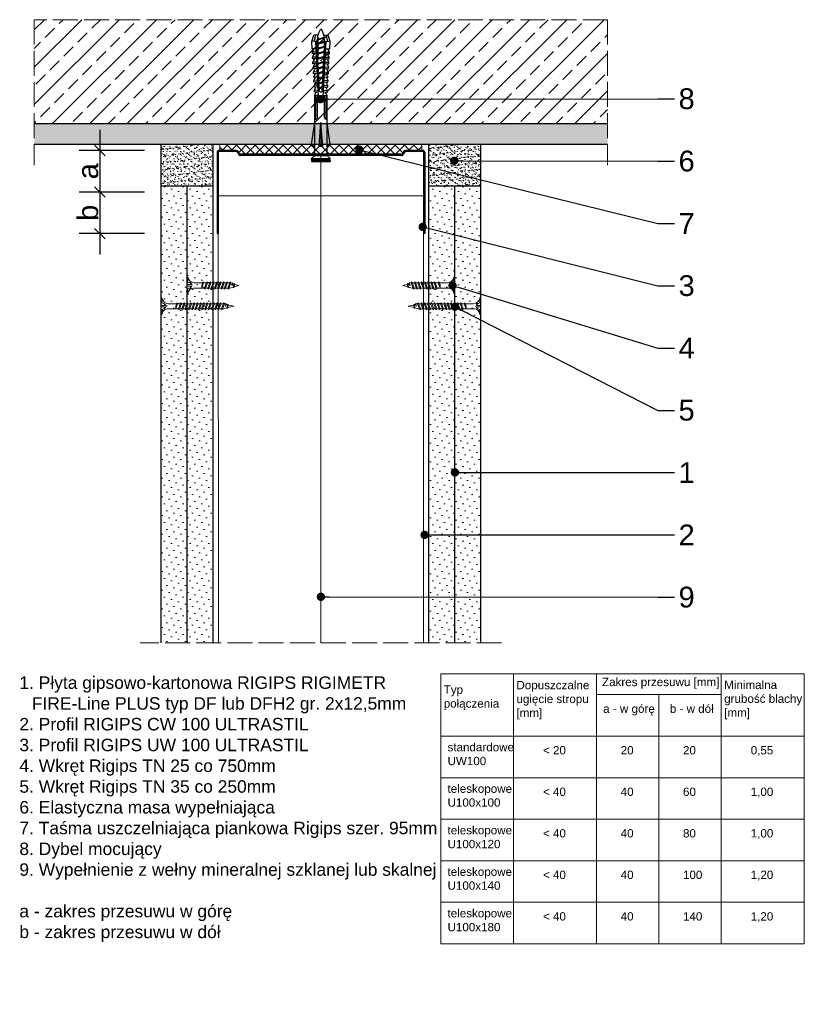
# Model space of a CAD drawing. Header units: millimetres. Extents: x 2784 to 3161, y 592 to 1066.
import ezdxf
from ezdxf import colors
from ezdxf.entities.mleader import LeaderData, LeaderLine
from ezdxf.math import Vec2, Vec3

# ---------------------------------------------------------------- set-up
doc = ezdxf.new("R2010")
doc.units = ezdxf.units.MM
doc.linetypes.add('ACAD_ISO02W100', pattern=[15, 12, -3])
for name, color, linetype, lineweight in [('_ISOVER WELNA', 7, 'BATTING', 9), ('_RIGIPS AKCESORIA', 7, 'Continuous', 18), ('_RIGIPS G-K', 7, 'Continuous', 25), ('_RIGIPS PROFIL', 7, 'Continuous', 18), ('KRESKOWANIE', 7, 'Continuous', 9), ('OPISY', 7, 'Continuous', 9), ('PRZERYWANA', 7, 'ACAD_ISO02W100', 9), ('WYMIARY', 7, 'Continuous', 25)]:
    doc.layers.add(name, color=color, linetype=linetype, lineweight=lineweight)
doc.styles.get("Standard").update_dxf_attribs({"font": 'arial.ttf'})
doc.linetypes.add('BATTING', pattern='A,0.00254,-2.54,[134,ltypeshp.shx,S=2.54,R=0,X=-2.54,Y=0],-5.08,[134,ltypeshp.shx,S=2.54,R=180,X=2.54,Y=0],-2.54', length=10.16254)
doc.dimstyles.new('Rigips', dxfattribs={"dimtxt": 10, "dimasz": 5, "dimexe": 10, "dimexo": 5, "dimtad": 1, "dimtxsty": 'Standard', "dimblk": 'OBLIQUE', "dimcen": 2.5, "dimdle": 10, "dimadec": 0, "dimazin": 0, "dimtfac": 1, "dimtmove": 0, "dimatfit": 3, "dimldrblk": 'DOT', "dimfxl": 1, "dimarcsym": 0})

# ---------------------------------------------------------------- blocks, each defined once
blk = doc.blocks.new('UW 100 ULTRASTIL')
h = blk.add_hatch()
h.set_pattern_fill('ANSI31', color=256, scale=0.5, style=0)
h.paths.add_polyline_path([(166.82, 2.35), (89.14, 2.35, 0.286951), (88.24, 1.79), (87.91, 1.11, -0.286951), (87.01, 0.55), (78.78, 0.55, -0.414214), (78.53, 0.8), (78.53, 40), (77.98, 40), (77.98, 0.8, 0.414214), (78.78, 0), (87.35, 0, 0.286951), (88.25, 0.56), (88.58, 1.24, -0.286951), (89.48, 1.8), (166.48, 1.8, -0.286951), (167.38, 1.24), (167.71, 0.56, 0.286951), (168.61, 0), (177.18, 0, 0.414214), (177.98, 0.8), (177.98, 40), (177.43, 40), (177.43, 0.8, -0.414214), (177.18, 0.55), (168.95, 0.55, -0.286951), (168.05, 1.11), (167.72, 1.79, 0.286951)])
for p, q in [((77.98, 0.8), (77.98, 40)), ((77.98, 40), (78.53, 40)), ((78.53, 0.8), (78.53, 40)), ((177.43, 0.8), (177.43, 40)), ((177.98, 40), (177.43, 40)), ((177.98, 0.8), (177.98, 40)), ((78.78, 0.55), (87.01, 0.55)), ((78.78, 0), (87.35, 0)), ((87.91, 1.11), (88.24, 1.79)), ((88.25, 0.56), (88.58, 1.24)), ((89.14, 2.35), (166.82, 2.35)), ((89.48, 1.8), (166.48, 1.8)), ((167.71, 0.56), (167.38, 1.24)), ((168.05, 1.11), (167.72, 1.79)), ((168.61, 0), (177.18, 0)), ((168.95, 0.55), (177.18, 0.55))]:
    blk.add_line(p, q)
for centre, radius, start, end in [((78.78, 0.8), 0.8, 180, 270), ((78.78, 0.8), 0.25, 180, 270), ((87.01, 1.55), 1, 270, 334.0435), ((87.35, 1), 1, 270, 334.0435), ((89.14, 1.35), 1, 90, 154.0435), ((89.48, 0.8), 1, 90, 154.0435), ((166.48, 0.8), 1, 25.9565, 90), ((166.82, 1.35), 1, 25.9565, 90), ((168.61, 1), 1, 205.9565, 270), ((168.95, 1.55), 1, 205.9565, 270), ((177.18, 0.8), 0.8, 270, 0), ((177.18, 0.8), 0.25, 270, 0)]:
    blk.add_arc(centre, radius, start, end)
blk = doc.blocks.new('TN 25')
at = {"layer": '_RIGIPS AKCESORIA'}
for p, q in [((0, -0.84), (0, 7.16)), ((0, 7.16), (0.46, 7.16)), ((0.46, 4.78), (0, 4.78)), ((0.46, 7.16), (0.46, 4.78)), ((8.47, 4.46), (8.79, 5)), ((8.79, 5), (9.93, 2.01)), ((10.1, 4.46), (10.41, 5)), ((10.41, 5), (11.56, 2.01)), ((11.67, 4.46), (11.99, 5)), ((11.99, 5), (13.14, 2.01)), ((13.21, 4.46), (13.52, 5)), ((13.52, 5), (14.67, 2.01)), ((14.8, 4.46), (15.12, 5)), ((15.12, 5), (16.26, 2.01)), ((16.42, 4.46), (16.73, 5)), ((16.73, 5), (17.88, 2.01)), ((17.99, 4.46), (18.31, 5)), ((18.31, 5), (19.45, 2.01)), ((19.68, 4.46), (20, 5)), ((20, 5), (21.14, 2.01)), ((0, 3.5), (1.77, 3.5)), ((0, 2.83), (1.77, 2.83)), ((0.46, 1.64), (0, 1.64)), ((0.46, -0.84), (0.46, 1.64)), ((1.77, 3.5), (1.77, 4.2)), ((1.77, 2.83), (1.77, 2.18)), ((3.02, 4.46), (8.47, 4.46)), ((7.49, 2.01), (3.55, 2.01)), ((7.12, 4.46), (7.12, 3.18)), ((8.03, 2.01), (7.12, 4.46)), ((7.12, 3.18), (7.65, 1.53)), ((7.65, 1.53), (8.03, 2.01)), ((9.41, 2.01), (8.03, 2.01)), ((9.61, 1.51), (8.47, 4.46)), ((9, 4.46), (10.1, 4.46)), ((9.93, 2.01), (9.61, 1.51)), ((11.04, 2.01), (9.93, 2.01)), ((11.23, 1.51), (10.1, 4.46)), ((10.62, 4.46), (11.67, 4.46)), ((11.56, 2.01), (11.23, 1.51)), ((12.61, 2.01), (11.56, 2.01)), ((12.81, 1.51), (11.67, 4.46)), ((12.2, 4.46), (13.21, 4.46)), ((13.14, 2.01), (12.81, 1.51)), ((14.15, 2.01), (13.14, 2.01)), ((14.34, 1.51), (13.21, 4.46)), ((13.73, 4.46), (14.8, 4.46)), ((14.67, 2.01), (14.34, 1.51)), ((15.74, 2.01), (14.67, 2.01)), ((15.94, 1.51), (14.8, 4.46)), ((15.33, 4.46), (16.42, 4.46)), ((16.26, 2.01), (15.94, 1.51)), ((17.36, 2.01), (16.26, 2.01)), ((17.55, 1.51), (16.42, 4.46)), ((16.94, 4.46), (17.99, 4.46)), ((17.88, 2.01), (17.55, 1.51)), ((18.93, 2.01), (17.88, 2.01)), ((19.13, 1.51), (17.99, 4.46)), ((18.52, 4.46), (19.68, 4.46)), ((19.45, 2.01), (19.13, 1.51)), ((19.45, 2.01), (20.62, 2.01)), ((20.82, 1.51), (19.68, 4.46)), ((20.21, 4.46), (20.7, 4.46)), ((20.7, 4.46), (22.28, 3.98)), ((21.14, 2.01), (20.82, 1.51)), ((21.14, 2.01), (21.81, 2.12)), ((21.85, 1.83), (21.67, 3.28)), ((21.67, 3.28), (22.14, 2.4)), ((22.14, 2.4), (21.85, 1.83)), ((22.7, 2.36), (22.14, 2.4)), ((22.28, 3.98), (22.56, 4.37)), ((22.7, 2.36), (22.28, 3.98)), ((22.56, 4.37), (23.03, 2.71)), ((23.03, 2.71), (22.7, 2.36)), ((22.71, 3.85), (25, 3.24)), ((25, 3.24), (23.03, 2.71)), ((0, -0.84), (0.46, -0.84))]:
    blk.add_line(p, q, dxfattribs=at)
for centre, major_axis, ratio, start_param, end_param in [((3.09, 7.67), (0.17, 3.2), 0.826134, 1.773653, 3.180586), ((-0.04, 0.9), (0, 3.93), 0.848176, -0.720942, -0.151112), ((3.37, -1.57), (0.28, 3.57), 0.832181, 0.035984, 1.430787), ((-2.73, 15.91), (0, 14.76), 0.848176, 3.399396, 3.475072), ((0.59, 4.62), (0, 2.81), 0.848176, 3.475072, 3.862535), ((1.66, 3.18), (0, 0.895), 0.848176, -1.552777, -0.720942), ((1.66, 3.18), (0, 0.895), 0.848176, 3.862535, 4.730408)]:
    blk.add_ellipse(centre, major_axis=major_axis, ratio=ratio, start_param=start_param, end_param=end_param, dxfattribs=at)
blk = doc.blocks.new('TN 35')
at = {"layer": '_RIGIPS AKCESORIA'}
for p, q in [((0, -0.84), (0, 7.16)), ((0, 7.16), (0.46, 7.16)), ((0.46, 4.78), (0, 4.78)), ((0.46, 7.16), (0.46, 4.78)), ((8.47, 4.46), (8.79, 5)), ((8.79, 5), (9.93, 2.01)), ((10.1, 4.46), (10.41, 5)), ((10.41, 5), (11.56, 2.01)), ((11.67, 4.46), (11.99, 5)), ((11.99, 5), (13.14, 2.01)), ((13.21, 4.46), (13.52, 5)), ((13.52, 5), (14.67, 2.01)), ((14.8, 4.46), (15.12, 5)), ((15.12, 5), (16.26, 2.01)), ((16.42, 4.46), (16.73, 5)), ((16.73, 5), (17.88, 2.01)), ((17.99, 4.46), (18.31, 5)), ((18.31, 5), (19.45, 2.01)), ((19.57, 4.46), (19.88, 5)), ((19.88, 5), (21.03, 2.01)), ((21.14, 4.46), (21.46, 5)), ((21.46, 5), (22.6, 2.01)), ((22.72, 4.46), (23.03, 5)), ((23.03, 5), (24.18, 2.01)), ((24.29, 4.46), (24.61, 5)), ((24.61, 5), (25.75, 2.01)), ((25.87, 4.46), (26.18, 5)), ((26.18, 5), (27.33, 2.01)), ((27.44, 4.46), (27.76, 5)), ((27.76, 5), (28.9, 2.01)), ((29.13, 4.46), (29.45, 5)), ((29.45, 5), (30.59, 2.01)), ((0, 3.5), (1.77, 3.5)), ((0, 2.83), (1.77, 2.83)), ((0.46, 1.64), (0, 1.64)), ((0.46, -0.84), (0.46, 1.64)), ((1.77, 3.5), (1.77, 4.2)), ((1.77, 2.83), (1.77, 2.18)), ((3.02, 4.46), (8.47, 4.46)), ((7.49, 2.01), (3.55, 2.01)), ((7.12, 4.46), (7.12, 3.18)), ((8.03, 2.01), (7.12, 4.46)), ((7.12, 3.18), (7.65, 1.53)), ((7.65, 1.53), (8.03, 2.01)), ((9.41, 2.01), (8.03, 2.01)), ((9.61, 1.51), (8.47, 4.46)), ((9, 4.46), (10.1, 4.46)), ((9.93, 2.01), (9.61, 1.51)), ((11.04, 2.01), (9.93, 2.01)), ((11.23, 1.51), (10.1, 4.46)), ((10.62, 4.46), (11.67, 4.46)), ((11.56, 2.01), (11.23, 1.51)), ((12.61, 2.01), (11.56, 2.01)), ((12.81, 1.51), (11.67, 4.46)), ((12.2, 4.46), (13.21, 4.46)), ((13.14, 2.01), (12.81, 1.51)), ((14.15, 2.01), (13.14, 2.01)), ((14.34, 1.51), (13.21, 4.46)), ((13.73, 4.46), (14.8, 4.46)), ((14.67, 2.01), (14.34, 1.51)), ((15.74, 2.01), (14.67, 2.01)), ((15.94, 1.51), (14.8, 4.46)), ((15.33, 4.46), (16.42, 4.46)), ((16.26, 2.01), (15.94, 1.51)), ((17.36, 2.01), (16.26, 2.01)), ((17.55, 1.51), (16.42, 4.46)), ((16.94, 4.46), (17.99, 4.46)), ((17.88, 2.01), (17.55, 1.51)), ((18.93, 2.01), (17.84, 2.01)), ((19.13, 1.51), (17.99, 4.46)), ((18.52, 4.46), (19.57, 4.46)), ((19.45, 2.01), (19.13, 1.51)), ((20.51, 2.01), (19.41, 2.01)), ((20.7, 1.51), (19.57, 4.46)), ((20.09, 4.46), (21.14, 4.46)), ((21.03, 2.01), (20.7, 1.51)), ((22.08, 2.01), (20.99, 2.01)), ((22.28, 1.51), (21.14, 4.46)), ((21.67, 4.46), (22.72, 4.46)), ((22.6, 2.01), (22.28, 1.51)), ((23.66, 2.01), (22.56, 2.01)), ((23.85, 1.51), (22.72, 4.46)), ((23.24, 4.46), (24.29, 4.46)), ((24.18, 2.01), (23.85, 1.51)), ((25.23, 2.01), (24.14, 2.01)), ((25.43, 1.51), (24.29, 4.46)), ((24.81, 4.46), (25.87, 4.46)), ((25.75, 2.01), (25.43, 1.51)), ((26.81, 2.01), (25.71, 2.01)), ((27, 1.51), (25.87, 4.46)), ((26.39, 4.46), (27.44, 4.46)), ((27.33, 2.01), (27, 1.51)), ((28.38, 2.01), (27.33, 2.01)), ((28.58, 1.51), (27.44, 4.46)), ((27.96, 4.46), (29.13, 4.46)), ((28.9, 2.01), (28.58, 1.51)), ((28.9, 2.01), (30.07, 2.01)), ((30.27, 1.51), (29.13, 4.46)), ((29.65, 4.46), (30.15, 4.46)), ((30.15, 4.46), (31.73, 3.98)), ((30.59, 2.01), (30.27, 1.51)), ((30.59, 2.01), (31.26, 2.12)), ((31.3, 1.83), (31.12, 3.28)), ((31.12, 3.28), (31.59, 2.4)), ((31.59, 2.4), (31.3, 1.83)), ((32.15, 2.36), (31.59, 2.4)), ((31.73, 3.98), (32.01, 4.37)), ((32.15, 2.36), (31.73, 3.98)), ((32.01, 4.37), (32.48, 2.71)), ((32.48, 2.71), (32.15, 2.36)), ((32.16, 3.85), (35, 3.24)), ((35, 3.24), (32.48, 2.71)), ((0, -0.84), (0.46, -0.84))]:
    blk.add_line(p, q, dxfattribs=at)
for centre, major_axis, ratio, start_param, end_param in [((3.09, 7.67), (0.17, 3.2), 0.826134, 1.773653, 3.180586), ((-0.04, 0.9), (0, 3.93), 0.848176, -0.720942, -0.151112), ((3.37, -1.57), (0.28, 3.57), 0.832181, 0.035984, 1.430787), ((-2.73, 15.91), (0, 14.76), 0.848176, 3.399396, 3.475072), ((0.59, 4.62), (0, 2.81), 0.848176, 3.475072, 3.862535), ((1.66, 3.18), (0, 0.895), 0.848176, -1.552777, -0.720942), ((1.66, 3.18), (0, 0.895), 0.848176, 3.862535, 4.730408)]:
    blk.add_ellipse(centre, major_axis=major_axis, ratio=ratio, start_param=start_param, end_param=end_param, dxfattribs=at)
blk = doc.blocks.new('kolek rozprezny komplet 60')
for p, q in [((390.66, 217.01), (390.76, 218.91)), ((393.75, 218.75), (390.71, 217.96)), ((393.81, 219.85), (390.76, 218.91)), ((393.68, 217.35), (393.81, 219.85)), ((397.41, 219.66), (393.81, 219.85)), ((397.31, 217.76), (397.41, 219.66)), ((399, 219.58), (397.82, 218.98)), ((398.9, 217.68), (399, 219.58)), ((399.8, 219.54), (399, 219.58)), ((399.7, 217.64), (399.8, 219.54)), ((401.4, 219.45), (400.22, 218.85)), ((401.3, 217.56), (401.4, 219.45)), ((402.2, 219.41), (401.4, 219.45)), ((402.1, 217.51), (402.2, 219.41)), ((403.8, 219.33), (402.61, 218.72)), ((403.7, 217.43), (403.8, 219.33)), ((404.6, 219.29), (403.8, 219.33)), ((404.5, 217.39), (404.6, 219.29)), ((406.19, 219.2), (405.01, 218.6)), ((406.09, 217.3), (406.19, 219.2)), ((406.99, 219.16), (406.19, 219.2)), ((406.89, 217.26), (406.99, 219.16)), ((408.59, 219.08), (407.41, 218.47)), ((408.49, 217.18), (408.59, 219.08)), ((409.39, 219.03), (408.59, 219.08)), ((409.29, 217.14), (409.39, 219.03)), ((410.99, 218.95), (409.8, 218.35)), ((410.89, 217.05), (410.99, 218.95)), ((412.59, 218.87), (411.4, 218.26)), ((412.49, 216.97), (412.59, 218.87)), ((413.38, 218.82), (412.59, 218.87)), ((413.28, 216.93), (413.38, 218.82)), ((414.98, 218.74), (413.8, 218.14)), ((414.88, 216.84), (414.98, 218.74)), ((415.78, 218.7), (414.98, 218.74)), ((415.68, 216.8), (415.78, 218.7)), ((417.38, 218.62), (416.2, 218.01)), ((417.28, 216.72), (417.38, 218.62)), ((418.18, 218.57), (417.38, 218.62)), ((418.08, 216.68), (418.18, 218.57)), ((419.78, 218.49), (418.59, 217.89)), ((419.68, 216.59), (419.78, 218.49)), ((448.67, 218.45), (419.77, 218.45)), ((443.47, 219.95), (432.8, 218.45)), ((443.47, 218.45), (443.47, 219.95)), ((443.47, 219.95), (444.34, 218.45)), ((450.17, 219.95), (448.67, 218.45)), ((448.67, 218.45), (448.67, 212.45)), ((450.17, 219.95), (450.17, 210.95)), ((450.67, 219.95), (450.17, 219.95)), ((450.67, 219.95), (450.67, 210.95)), ((450.67, 219.35), (451.17, 219.95)), ((451.17, 219.95), (451.67, 219.95)), ((451.17, 219.95), (451.17, 210.95)), ((451.67, 219.95), (451.67, 210.95)), ((393.15, 216.88), (390.66, 217.01)), ((393.15, 214.02), (390.66, 213.89)), ((390.66, 213.89), (390.76, 211.99)), ((391.67, 216.95), (392.67, 216.95)), ((392.67, 216.95), (391.67, 213.95)), ((391.67, 213.95), (391.71, 213.45)), ((391.71, 213.45), (392.07, 213.95)), ((392.67, 216.95), (392.07, 213.95)), ((393.07, 216.95), (392.07, 213.95)), ((392.07, 213.95), (393.67, 213.95)), ((392.67, 216.95), (393.04, 217.45)), ((393.07, 216.95), (393.04, 217.45)), ((393.07, 216.95), (394.67, 216.95)), ((394.67, 216.95), (393.67, 213.95)), ((393.67, 213.95), (393.7, 213.55)), ((417.38, 216.11), (393.68, 217.35)), ((417.38, 214.79), (393.68, 213.55)), ((393.68, 213.55), (393.81, 211.05)), ((420.47, 216.55), (393.71, 217.95)), ((420.47, 214.35), (393.71, 212.95)), ((393.78, 213.55), (394.07, 213.95)), ((394.67, 216.95), (394.07, 213.95)), ((395.07, 216.95), (394.07, 213.95)), ((394.07, 213.95), (396.07, 213.95)), ((394.67, 216.95), (394.92, 217.29)), ((395.07, 216.95), (395.05, 217.28)), ((395.07, 216.95), (397.07, 216.95)), ((397.07, 216.95), (396.07, 213.95)), ((396.07, 213.95), (396.09, 213.67)), ((396.28, 213.68), (396.47, 213.95)), ((397.07, 216.95), (396.47, 213.95)), ((397.47, 216.95), (396.47, 213.95)), ((396.47, 213.95), (398.47, 213.95)), ((397.07, 216.95), (397.23, 217.17)), ((397.47, 216.95), (397.46, 217.16)), ((397.47, 216.95), (399.47, 216.95)), ((397.67, 217.14), (397.71, 217.74)), ((397.67, 213.76), (397.71, 213.16)), ((398.47, 217.1), (398.5, 217.7)), ((399.47, 216.95), (398.47, 213.95)), ((398.47, 213.95), (398.48, 213.8)), ((398.47, 213.8), (398.5, 213.2)), ((398.77, 213.81), (398.87, 213.95)), ((399.47, 216.95), (398.87, 213.95)), ((399.87, 216.95), (398.87, 213.95)), ((398.87, 213.95), (400.87, 213.95)), ((399.47, 216.95), (399.55, 217.05)), ((399.87, 216.95), (399.87, 217.03)), ((399.87, 216.95), (401.38, 216.95)), ((400.07, 217.02), (400.1, 217.62)), ((400.07, 213.88), (400.1, 213.28)), ((400.87, 216.98), (400.9, 217.58)), ((401.87, 216.92), (400.87, 213.95)), ((400.87, 213.95), (400.88, 213.92)), ((400.87, 213.92), (400.9, 213.32)), ((401.87, 216.92), (401.27, 213.95)), ((402.26, 216.9), (401.27, 213.95)), ((401.27, 213.95), (401.38, 213.95)), ((401.27, 213.94), (401.27, 213.95)), ((402.1, 213.39), (402.2, 211.49)), ((402.47, 216.89), (402.5, 217.49)), ((402.47, 214.01), (402.5, 213.41)), ((403.27, 216.85), (403.3, 217.45)), ((403.27, 214.05), (403.3, 213.45)), ((404.22, 216.8), (403.31, 214.05)), ((404.24, 216.8), (403.7, 214.07)), ((403.7, 213.47), (403.8, 211.57)), ((404.62, 216.78), (403.72, 214.07)), ((404.5, 213.51), (404.6, 211.62)), ((404.86, 216.77), (404.9, 217.37)), ((404.86, 214.13), (404.9, 213.53)), ((405.66, 216.73), (405.69, 217.32)), ((405.66, 214.17), (405.69, 213.58)), ((406.58, 216.68), (405.75, 214.18)), ((406.09, 213.6), (406.19, 211.7)), ((406.62, 216.68), (406.12, 214.2)), ((406.98, 216.66), (406.16, 214.2)), ((406.89, 213.64), (406.99, 211.74)), ((407.26, 216.64), (407.29, 217.24)), ((407.26, 214.26), (407.29, 213.66)), ((408.06, 216.6), (408.09, 217.2)), ((408.06, 214.3), (408.09, 213.7)), ((408.94, 216.55), (408.19, 214.31)), ((408.49, 213.72), (408.59, 211.82)), ((408.99, 216.55), (408.55, 214.33)), ((409.34, 216.53), (408.6, 214.33)), ((409.29, 213.76), (409.39, 211.87)), ((409.66, 216.52), (409.69, 217.12)), ((409.66, 214.38), (409.69, 213.79)), ((410.46, 216.47), (410.49, 217.07)), ((410.46, 214.43), (410.49, 213.83)), ((411.3, 216.43), (410.64, 214.44)), ((410.89, 213.85), (410.99, 211.95)), ((411.37, 216.43), (410.98, 214.45)), ((411.69, 216.41), (411.04, 214.46)), ((412.05, 216.39), (412.09, 216.99)), ((412.05, 214.51), (412.09, 213.91)), ((412.49, 213.93), (412.59, 212.03)), ((412.85, 216.35), (412.89, 216.95)), ((412.85, 214.55), (412.89, 213.95)), ((413.66, 216.31), (413.08, 214.56)), ((413.28, 213.97), (413.38, 212.08)), ((413.75, 216.3), (413.4, 214.58)), ((414.05, 216.29), (413.49, 214.58)), ((414.45, 216.27), (414.48, 216.86)), ((414.45, 214.64), (414.48, 214.04)), ((414.88, 214.06), (414.98, 212.16)), ((415.25, 216.22), (415.28, 216.82)), ((415.25, 214.68), (415.28, 214.08)), ((416.02, 216.18), (415.52, 214.69)), ((415.68, 214.1), (415.78, 212.2)), ((416.12, 216.18), (415.83, 214.71)), ((416.41, 216.16), (415.93, 214.71)), ((417.28, 214.18), (417.38, 212.29)), ((418.22, 215.58), (418.01, 214.95)), ((418.08, 214.22), (418.18, 212.33)), ((419.68, 214.31), (419.78, 212.41)), ((430.17, 217.15), (419.71, 217.15)), ((430.17, 213.75), (419.71, 213.75)), ((431.37, 217.95), (419.75, 217.95)), ((420.47, 217.15), (420.47, 213.75)), ((420.67, 217.15), (420.67, 213.75)), ((420.87, 217.15), (420.87, 213.75)), ((444.34, 216.37), (432.8, 215.45)), ((432.8, 215.45), (443.47, 215.45)), ((444.34, 214.53), (432.8, 215.45)), ((444.34, 216.37), (443.47, 215.45)), ((444.34, 214.53), (443.47, 215.45)), ((444.34, 214.53), (444.34, 216.37)), ((448.67, 216.95), (448.67, 213.95)), ((393.75, 212.15), (390.71, 212.94)), ((393.81, 211.05), (390.76, 211.99)), ((397.41, 211.24), (393.81, 211.05)), ((397.31, 213.14), (397.41, 211.24)), ((399, 211.32), (397.82, 211.93)), ((398.9, 213.22), (399, 211.32)), ((399.8, 211.36), (399, 211.32)), ((399.7, 213.26), (399.8, 211.36)), ((401.4, 211.45), (400.22, 212.05)), ((401.3, 213.35), (401.4, 211.45)), ((402.2, 211.49), (401.4, 211.45)), ((403.8, 211.57), (402.61, 212.18)), ((404.6, 211.62), (403.8, 211.57)), ((406.19, 211.7), (405.01, 212.3)), ((406.99, 211.74), (406.19, 211.7)), ((408.59, 211.82), (407.41, 212.43)), ((409.39, 211.87), (408.59, 211.82)), ((410.99, 211.95), (409.8, 212.55)), ((412.59, 212.03), (411.4, 212.64)), ((413.38, 212.08), (412.59, 212.03)), ((414.98, 212.16), (413.8, 212.76)), ((415.78, 212.2), (414.98, 212.16)), ((417.38, 212.29), (416.2, 212.89)), ((418.18, 212.33), (417.38, 212.29)), ((419.78, 212.41), (418.59, 213.01)), ((431.37, 212.95), (419.75, 212.95)), ((448.67, 212.45), (419.77, 212.45)), ((443.47, 210.95), (432.8, 212.45)), ((443.47, 212.45), (443.47, 210.95)), ((443.47, 210.95), (444.34, 212.45)), ((450.17, 210.95), (448.67, 212.45)), ((450.67, 210.95), (450.17, 210.95)), ((450.67, 211.55), (451.17, 210.95)), ((451.17, 210.95), (451.67, 210.95))]:
    blk.add_line(p, q)
for centre, radius, start, end in [((397.68, 219.24), 0.3, 177, 297), ((400.08, 219.12), 0.3, 177, 297), ((402.48, 218.99), 0.3, 177, 297), ((404.87, 218.87), 0.3, 177, 297), ((407.27, 218.74), 0.3, 177, 297), ((409.67, 218.61), 0.3, 177, 297), ((411.27, 218.53), 0.3, 177, 297), ((413.66, 218.41), 0.3, 177, 297), ((416.06, 218.28), 0.3, 177, 297), ((418.46, 218.15), 0.3, 177, 297), ((430.17, 218.45), 1.3, 270, 0), ((393.41, 206.24), 10.85, 99.2038, 121.9083), ((393.41, 224.66), 10.85, 238.0917, 260.7962), ((393.65, 216.85), 0.5, 87, 177), ((393.65, 214.05), 0.5, 183, 273), ((417.55, 215.45), 0.682, 255.8604, 104.1386), ((422.67, 216.95), 1, 90, 168.463), ((422.67, 213.95), 1, 191.537, 270), ((430.17, 212.45), 1.3, 0, 90), ((397.68, 211.66), 0.3, 63, 183), ((400.08, 211.78), 0.3, 63, 183), ((402.48, 211.91), 0.3, 63, 183), ((404.87, 212.03), 0.3, 63, 183), ((407.27, 212.16), 0.3, 63, 183), ((409.67, 212.29), 0.3, 63, 183), ((411.27, 212.37), 0.3, 63, 183), ((413.66, 212.5), 0.3, 63, 183), ((416.06, 212.62), 0.3, 63, 183), ((418.46, 212.75), 0.3, 63, 183)]:
    blk.add_arc(centre, radius, start, end)
blk = doc.blocks.new('_Dot')
at = {"color": 0, "linetype": 'ByBlock', "lineweight": -2}
blk.add_line((-0.5, 0), (-1, 0), dxfattribs=at)
at = {"color": 0, "linetype": 'ByBlock', "const_width": 0.5}
blk.add_lwpolyline([(-0.25, 0, 1), (0.25, 0, 1)], format="xyb", close=True, dxfattribs=at)
blk = doc.blocks.new('_Oblique')
at = {"color": 0, "linetype": 'ByBlock', "lineweight": -2}
blk.add_line((-0.5, -0.5), (0.5, 0.5), dxfattribs=at)
blk = doc.blocks.new('*D20')
at = {"layer": 'Defpoints', "color": 0, "transparency": 16777216}
for p in [(2848.81, 1003.07), (2822.34, 983.07), (2848.81, 983.07)]:
    blk.add_point(p, dxfattribs=at)
at = {"layer": 'WYMIARY', "color": 0, "lineweight": -2, "transparency": 16777216}
for p, q in [((2822.34, 1013.07), (2822.34, 973.07)), ((2843.81, 1003.07), (2812.34, 1003.07)), ((2843.81, 983.07), (2812.34, 983.07))]:
    blk.add_line(p, q, dxfattribs=at)
at = {"layer": 'WYMIARY', "color": 0, "lineweight": -2, "transparency": 16777216, "xscale": 5, "yscale": 5, "zscale": 5}
for p, rotation in [((2822.34, 1003.07), 90), ((2822.34, 983.07), 270)]:
    blk.add_blockref('_Oblique', p, dxfattribs=dict(at, rotation=rotation))
at = {"layer": 'WYMIARY', "color": 0, "transparency": 16777216, "insert": (2816.63, 993.07), "char_height": 10, "attachment_point": 5, "rotation": 90}
blk.add_mtext('a', dxfattribs=at)
blk = doc.blocks.new('*D21')
at = {"layer": 'Defpoints', "color": 0, "transparency": 16777216}
for p in [(2848.81, 983.07), (2822.34, 963.07), (2848.81, 963.07)]:
    blk.add_point(p, dxfattribs=at)
at = {"layer": 'WYMIARY', "color": 0, "lineweight": -2, "transparency": 16777216}
for p, q in [((2822.34, 993.07), (2822.34, 953.07)), ((2843.81, 983.07), (2812.34, 983.07)), ((2843.81, 963.07), (2812.34, 963.07))]:
    blk.add_line(p, q, dxfattribs=at)
at = {"layer": 'WYMIARY', "color": 0, "lineweight": -2, "transparency": 16777216, "xscale": 5, "yscale": 5, "zscale": 5}
for p, rotation in [((2822.34, 983.07), 90), ((2822.34, 963.07), 270)]:
    blk.add_blockref('_Oblique', p, dxfattribs=dict(at, rotation=rotation))
at = {"layer": 'WYMIARY', "color": 0, "transparency": 16777216, "insert": (2816.63, 973.07), "char_height": 10, "attachment_point": 5, "rotation": 90}
blk.add_mtext('b', dxfattribs=at)

msp = doc.modelspace()

# ---------------------------------------------------------------- hatches: boundary and pattern name
at = {"layer": 'KRESKOWANIE'}
h = msp.add_hatch(dxfattribs=at)
h.set_pattern_fill('ANSI33', color=256, scale=2, angle=180, style=0)
h.set_pattern_definition([(225, (652, 4e-12), (8.980256, -8.980256), []), (225, (643.02, 4e-12), (8.980256, -8.980256), [6.35, -3.175])])
h.paths.add_polyline_path([(3066.775, 1066.068), (2790.775, 1066.068), (2790.775, 1016.068), (3066.775, 1016.068)])
h = msp.add_hatch(dxfattribs=at)
h.set_pattern_fill('AR-SAND', color=256, scale=0.1, style=0)
h.set_pattern_definition([(37.5, (326, -308.061), (-0.160003, 4.8941324), [0, -3.8608, 0, -4.318, 0, -4.1275]), (7.5, (326, -308.061), (4.495233, 7.168251), [0, -2.0828, 0, -3.4798, 0, -1.3335]), (327.5, (322.876, -308.061), (7.909924, 0.014372), [0, -1.27, 0, -4.572, 0, -5.969]), (317.5, (322.876, -308.061), (7.635565, 2.229293), [0, -0.635, 0, -2.9972, 0, -3.429])])
h.paths.add_polyline_path([(3066.775, 1016.068), (2790.775, 1016.068), (2790.775, 1006.068), (3066.775, 1006.068)])
h = msp.add_hatch(dxfattribs=at)
h.set_pattern_fill('AR-SAND', color=256, scale=0.05, style=0)
h.paths.add_polyline_path([(2876.775, 1006.068), (2851.775, 1006.068), (2851.775, 986.068), (2876.775, 986.068)])
h = msp.add_hatch(dxfattribs=at)
h.set_pattern_fill('ANSI37', color=256, angle=270, style=0)
h.set_pattern_definition([(315, (4879.5498, 2440.1966), (2.245064, 2.245064), []), (45, (4879.5498, 2440.1966), (-2.245064, 2.245064), [])])
h.paths.add_polyline_path([(2889.049, 1002.505), (2889.377, 1001.83, 0.2869508), (2890.277, 1001.268), (2967.273, 1001.268, 0.2869508), (2968.172, 1001.83), (2968.501, 1002.505, -0.2869508), (2969.4, 1003.068), (2977.375, 1003.068), (2977.375, 1006.068), (2880.175, 1006.068), (2880.175, 1003.068), (2888.15, 1003.068, -0.2869508)])
h = msp.add_hatch(dxfattribs=at)
h.set_pattern_fill('AR-SAND', color=256, scale=0.05, style=0)
h.paths.add_polyline_path([(3005.775, 1006.068), (2980.775, 1006.068), (2980.775, 986.068), (3005.775, 986.068)])
h = msp.add_hatch(dxfattribs=at)
h.set_pattern_fill('DOTS', color=256, scale=2, angle=225, style=0)
h.paths.add_polyline_path([(2864.275, 986.068), (2851.775, 986.068), (2851.775, 766.068), (2864.275, 766.068)])
h = msp.add_hatch(dxfattribs=at)
h.set_pattern_fill('DOTS', color=256, scale=2, angle=225, style=0)
h.paths.add_polyline_path([(2876.775, 986.068), (2864.275, 986.068), (2864.275, 766.068), (2876.775, 766.068)])
h = msp.add_hatch(dxfattribs=at)
h.set_pattern_fill('DOTS', color=256, scale=2, angle=225, style=0)
h.paths.add_polyline_path([(2993.275, 986.068), (2980.775, 986.068), (2980.775, 766.068), (2993.275, 766.068)])
h = msp.add_hatch(dxfattribs=at)
h.set_pattern_fill('DOTS', color=256, scale=2, angle=225, style=0)
h.paths.add_polyline_path([(3005.775, 986.068), (2993.275, 986.068), (2993.275, 766.068), (3005.775, 766.068)])

# ---------------------------------------------------------------- linework, layer by layer
for p, q in [((2790.775, 1016.068), (3066.775, 1016.068)), ((2790.775, 1006.068), (3066.775, 1006.068))]:
    msp.add_line(p, q)
at = {"layer": '_ISOVER WELNA', "ltscale": 4.8}
msp.add_line((2928.775, 766.068), (2928.775, 1000.718), dxfattribs=at)
at = {"layer": '_RIGIPS G-K'}
for p, q in [((2851.775, 1006.068), (2851.775, 766.068)), ((2876.775, 1006.068), (2876.775, 766.068)), ((2980.775, 766.068), (2980.775, 1006.068)), ((3005.775, 766.068), (3005.775, 1006.068)), ((2851.775, 986.068), (2876.775, 986.068)), ((2864.275, 986.068), (2864.275, 766.068)), ((2980.775, 986.068), (3005.775, 986.068)), ((2993.275, 766.068), (2993.275, 986.068))]:
    msp.add_line(p, q, dxfattribs=at)
at = {"layer": '_RIGIPS PROFIL', "lineweight": 9}
for p, q in [((2978.175, 766.068), (2978.225, 982.668)), ((2879.375, 981.268), (2978.175, 981.268)), ((2879.409, 766.068), (2879.375, 981.268))]:
    msp.add_line(p, q, dxfattribs=at)
at = {"layer": 'KRESKOWANIE'}
for p, q in [((2880.175, 1003.068), (2880.175, 1006.068)), ((2977.375, 1003.068), (2977.375, 1006.068))]:
    msp.add_line(p, q, dxfattribs=at)
at = {"layer": 'OPISY'}
for p, q in [((2986.451, 751.054), (2986.451, 621.054)), ((2986.451, 751.054), (3161.451, 751.054)), ((3021.451, 751.054), (3021.451, 621.054)), ((3061.451, 751.054), (3061.451, 621.054)), ((3121.451, 751.054), (3121.451, 621.054)), ((3161.451, 751.054), (3161.451, 621.054)), ((3061.451, 741.054), (3121.451, 741.054)), ((3091.451, 741.054), (3091.451, 621.054)), ((2986.451, 721.054), (3161.451, 721.054)), ((2986.451, 701.054), (3161.451, 701.054)), ((2986.451, 681.054), (3161.451, 681.054)), ((2986.451, 661.054), (3161.451, 661.054)), ((2986.451, 641.054), (3161.451, 641.054)), ((2986.451, 621.054), (3161.451, 621.054))]:
    msp.add_line(p, q, dxfattribs=at)
at = {"layer": 'PRZERYWANA'}
for p, q in [((3066.775, 1066.068), (2790.775, 1066.068)), ((2790.775, 1066.068), (2790.775, 996.068)), ((3066.775, 1066.068), (3066.775, 996.068)), ((3015.775, 766.068), (2841.775, 766.068))]:
    msp.add_line(p, q, dxfattribs=at)

# ---------------------------------------------------------------- block references
at = {"xscale": -1, "rotation": 90}
msp.add_blockref('kolek rozprezny komplet 60', (3144.225, 1449.392), dxfattribs=at)
at = {"rotation": 180}
msp.add_blockref('UW 100 ULTRASTIL', (3056.755, 1003.068), dxfattribs=at)
at = {"layer": '_RIGIPS AKCESORIA', "xscale": -1, "rotation": 180}
for name, p in [('TN 25', (2864.275, 941.311)), ('TN 35', (2851.775, 931.311))]:
    msp.add_blockref(name, p, dxfattribs=at)
at = {"layer": '_RIGIPS AKCESORIA', "rotation": 180}
for name, p in [('TN 25', (2993.275, 941.311)), ('TN 35', (3005.775, 931.311))]:
    msp.add_blockref(name, p, dxfattribs=at)

# ---------------------------------------------------------------- texts
at = {"layer": 'OPISY', "char_height": 6, "attachment_point": 1}
for s, insert, width in [('\\pi-6,l6;1. Płyta gipsowo-kartonowa RIGIPS RIGIMETR FIRE-Line PLUS typ DF lub DFH2 gr. 2x12,5mm \\P\\pi0,l0;2. Profil RIGIPS CW 100 ULTRASTIL\\P3. Profil RIGIPS UW 100 ULTRASTIL\\P4. Wkręt Rigips TN 25 co 750mm\\P5. Wkręt Rigips TN 35 co 250mm\\P6. Elastyczna masa wypełniająca\\P7. Taśma uszczelniająca piankowa Rigips szer. 95mm\\P8. Dybel mocujący\\P9. Wypełnienie z wełny mineralnej szklanej lub skalnej\\P\\Pa - zakres przesuwu w górę\\Pb - zakres przesuwu w dół', (2783.612, 749.823), 207.96631), ('\\pi-6,l6;{\\H0.66667x;Zakres przesuwu [mm]}', (3064.072, 749.14), 78.56187), ('{\\H0.66667x;Typ połączenia} ', (2987.889, 745.463), 28.51275), ('{\\H0.66667x;Dopuszczalne ugięcie stropu [mm]} ', (3022.889, 747.641), 38.56187), ('\\pt0;{\\H0.66667x;Minimalna grubość blachy} {\\H0.66667x;[mm]}', (3122.889, 747.76), 38.56187), ('\\pi-6,l6;{\\H0.66667x;a - w górę} ', (3064.636, 736.264), 78.56187), ('\\pi-6,l6;{\\H0.66667x;b - w dół} ', (3096.718, 736.264), 78.56187), ('{\\H0.66667x;standardowe UW100} ', (2989.716, 717.76), 38.56187), ('\\pi-6,l6;{\\H0.66667x;< 20} ', (3035.658, 716.264), 23.38705), ('\\pi-6,l6;{\\H0.66667x;20} ', (3073.064, 716.264), 23.38705), ('\\pi-6,l6;{\\H0.66667x;20} ', (3103.064, 716.264), 23.38705), ('\\pi-6,l6;{\\H0.66667x;0,55} ', (3135.658, 716.264), 23.38705), ('{\\H0.66667x;teleskopowe U100x100} ', (2989.716, 697.76), 38.56187), ('\\pi-6,l6;{\\H0.66667x;< 40} ', (3035.658, 696.264), 23.38705), ('\\pi-6,l6;{\\H0.66667x;40} ', (3073.064, 696.264), 23.38705), ('\\pi-6,l6;{\\H0.66667x;60} ', (3103.064, 696.264), 23.38705), ('\\pi-6,l6;{\\H0.66667x;1,00} ', (3135.658, 696.264), 23.38705), ('{\\H0.66667x;teleskopowe U100x120} ', (2989.716, 677.76), 38.56187), ('\\pi-6,l6;{\\H0.66667x;< 40} ', (3035.658, 676.264), 23.38705), ('\\pi-6,l6;{\\H0.66667x;40} ', (3073.064, 676.264), 23.38705), ('\\pi-6,l6;{\\H0.66667x;80} ', (3103.064, 676.264), 23.38705), ('\\pi-6,l6;{\\H0.66667x;1,00} ', (3135.658, 676.264), 23.38705), ('{\\H0.66667x;teleskopowe U100x140} ', (2989.716, 657.76), 38.56187), ('\\pi-6,l6;{\\H0.66667x;< 40} ', (3035.658, 656.264), 23.38705), ('\\pi-6,l6;{\\H0.66667x;40} ', (3073.064, 656.264), 23.38705), ('\\pi-6,l6;{\\H0.66667x;100} ', (3103.064, 656.264), 23.38705), ('\\pi-6,l6;{\\H0.66667x;1,20} ', (3135.658, 656.264), 23.38705), ('{\\H0.66667x;teleskopowe U100x180} ', (2989.716, 637.76), 38.56187), ('\\pi-6,l6;{\\H0.66667x;< 40} ', (3035.658, 636.264), 23.38705), ('\\pi-6,l6;{\\H0.66667x;40} ', (3073.064, 636.264), 23.38705), ('\\pi-6,l6;{\\H0.66667x;140} ', (3103.064, 636.264), 23.38705), ('\\pi-6,l6;{\\H0.66667x;1,20} ', (3135.658, 636.264), 23.38705)]:
    msp.add_mtext(s, dxfattribs=dict(at, insert=insert, width=width))

# ---------------------------------------------------------------- dimensions: what is measured, and where the dimension line sits
at = {"layer": 'WYMIARY'}
for base, p1, p2, text, picture, middle in [((2822.336, 983.068), (2848.806, 1003.068), (2848.806, 983.068), 'a', '*D20', (2816.629, 993.068)), ((2822.336, 963.068), (2848.806, 983.068), (2848.806, 963.068), 'b', '*D21', (2816.629, 973.068))]:
    dim = msp.add_linear_dim(base=base, p1=p1, p2=p2, angle=90, text=text, dimstyle='Rigips', dxfattribs=at)
    dim.commit()
    dim.dimension.update_dxf_attribs({"geometry": picture, "text_midpoint": middle})

# ---------------------------------------------------------------- leaders
at = {"layer": 'OPISY'}
ml = msp.add_multileader_mtext('Standard', dxfattribs=at)
ml.set_content('8', color=256)
ml.set_leader_properties()
ml.set_arrow_properties(name='DOT')
ml.build(insert=Vec2(0, 0))
ctx = ml.context
ctx.base_point, ctx.char_height, ctx.plane_origin = Vec3(3098.927, 1027.938), 10, Vec3(3002.633, 1099.768)
notes = []
notes.append((ctx, [(0, (1, 1, 0), (3090.927, 1027.938), (1, 0), 8, [(0, [(2928.528, 1027.8)], 0, [])])]))
ctx.mtext.insert, ctx.mtext.flow_direction = Vec3(3100.927, 1033.023), 5
ml = msp.add_multileader_mtext('Standard', dxfattribs=at)
ml.set_content('7', color=256)
ml.set_leader_properties()
ml.set_arrow_properties(name='DOT')
ml.build(insert=Vec2(0, 0))
ctx = ml.context
ctx.base_point, ctx.char_height, ctx.plane_origin = Vec3(3098.927, 967.938), 10, Vec3(3002.633, 1039.768)
notes.append((ctx, [(0, (1, 1, 0), (3090.927, 967.938), (1, 0), 8, [(0, [(2947.288, 1003.41)], 0, [])])]))
ctx.mtext.insert, ctx.mtext.flow_direction = Vec3(3100.927, 972.938), 5
ml = msp.add_multileader_mtext('Standard', dxfattribs=at)
ml.set_content('6', color=256)
ml.set_leader_properties()
ml.set_arrow_properties(name='DOT')
ml.build(insert=Vec2(0, 0))
ctx = ml.context
ctx.base_point, ctx.char_height, ctx.plane_origin = Vec3(3098.927, 997.938), 10, Vec3(3002.633, 1069.768)
notes.append((ctx, [(0, (1, 1, 0), (3090.927, 997.938), (1, 0), 8, [(0, [(2992.947, 998.108)], 0, [])])]))
ctx.mtext.insert, ctx.mtext.flow_direction = Vec3(3100.927, 1003.023), 5
ml = msp.add_multileader_mtext('Standard', dxfattribs=at)
ml.set_content('3', color=256)
ml.set_leader_properties()
ml.set_arrow_properties(name='DOT')
ml.build(insert=Vec2(0, 0))
ctx = ml.context
ctx.base_point, ctx.char_height, ctx.plane_origin = Vec3(3098.927, 937.938), 10, Vec3(3002.633, 1009.768)
notes.append((ctx, [(0, (1, 1, 0), (3090.927, 937.938), (1, 0), 8, [(0, [(2977.749, 966.295)], 0, [])])]))
ctx.mtext.insert, ctx.mtext.flow_direction = Vec3(3100.927, 943.027), 5
ml = msp.add_multileader_mtext('Standard', dxfattribs=at)
ml.set_content('4', color=256)
ml.set_leader_properties()
ml.set_arrow_properties(name='DOT')
ml.build(insert=Vec2(0, 0))
ctx = ml.context
ctx.base_point, ctx.char_height, ctx.plane_origin = Vec3(3098.927, 907.938), 10, Vec3(3002.633, 979.768)
notes.append((ctx, [(0, (1, 1, 0), (3090.927, 907.938), (1, 0), 8, [(0, [(2992.117, 938.063)], 0, [])])]))
ctx.mtext.insert, ctx.mtext.flow_direction = Vec3(3100.927, 912.938), 5
ml = msp.add_multileader_mtext('Standard', dxfattribs=at)
ml.set_content('5', color=256)
ml.set_leader_properties()
ml.set_arrow_properties(name='DOT')
ml.build(insert=Vec2(0, 0))
ctx = ml.context
ctx.base_point, ctx.char_height, ctx.plane_origin = Vec3(3098.927, 877.938), 10, Vec3(3002.633, 949.768)
notes.append((ctx, [(0, (1, 1, 0), (3090.927, 877.938), (1, 0), 8, [(0, [(2993.275, 927.813)], 0, [])])]))
ctx.mtext.insert, ctx.mtext.flow_direction = Vec3(3100.927, 883.023), 5
ml = msp.add_multileader_mtext('Standard', dxfattribs=at)
ml.set_content('1', color=256)
ml.set_leader_properties()
ml.set_arrow_properties(name='DOT')
ml.build(insert=Vec2(0, 0))
ctx = ml.context
ctx.base_point, ctx.char_height, ctx.plane_origin = Vec3(3098.927, 847.938), 10, Vec3(3002.633, 919.768)
notes.append((ctx, [(0, (1, 1, 0), (3090.927, 847.938), (1, 0), 8, [(0, [(2993.275, 848.047)], 0, [])])]))
ctx.mtext.insert, ctx.mtext.flow_direction = Vec3(3100.927, 852.938), 5
ml = msp.add_multileader_mtext('Standard', dxfattribs=at)
ml.set_content('2', color=256)
ml.set_leader_properties()
ml.set_arrow_properties(name='DOT')
ml.build(insert=Vec2(0, 0))
ctx = ml.context
ctx.base_point, ctx.char_height, ctx.plane_origin = Vec3(3098.927, 817.938), 10, Vec3(3002.633, 889.768)
notes.append((ctx, [(0, (1, 1, 0), (3090.927, 817.938), (1, 0), 8, [(0, [(2978.691, 817.979)], 0, [])])]))
ctx.mtext.insert, ctx.mtext.flow_direction = Vec3(3100.927, 822.938), 5
ml = msp.add_multileader_mtext('Standard', dxfattribs=at)
ml.set_content('9', color=256)
ml.set_leader_properties()
ml.set_arrow_properties(name='DOT')
ml.build(insert=Vec2(0, 0))
ctx = ml.context
ctx.base_point, ctx.char_height, ctx.plane_origin = Vec3(3098.927, 787.938), 10, Vec3(3002.633, 859.768)
notes.append((ctx, [(0, (1, 1, 0), (3090.927, 787.938), (1, 0), 8, [(0, [(2928.775, 788.142)], 0, [])])]))
ctx.mtext.insert, ctx.mtext.flow_direction = Vec3(3100.927, 793.023), 5
for ctx, leaders in notes:
    for number, flags, end, landing, length, lines in leaders:
        leader = LeaderData()
        leader.index, (leader.has_last_leader_line, leader.has_dogleg_vector, leader.attachment_direction) = number, flags
        leader.last_leader_point, leader.dogleg_vector, leader.dogleg_length = Vec3(end), Vec3(landing), length
        for number, points, colour, breaks in lines:
            line = LeaderLine()
            line.index, line.vertices, line.color, line.breaks = number, Vec3.list(points), colors.encode_raw_color(colour), breaks
            leader.lines.append(line)
        ctx.leaders.append(leader)

doc.saveas('drawing.dxf')
